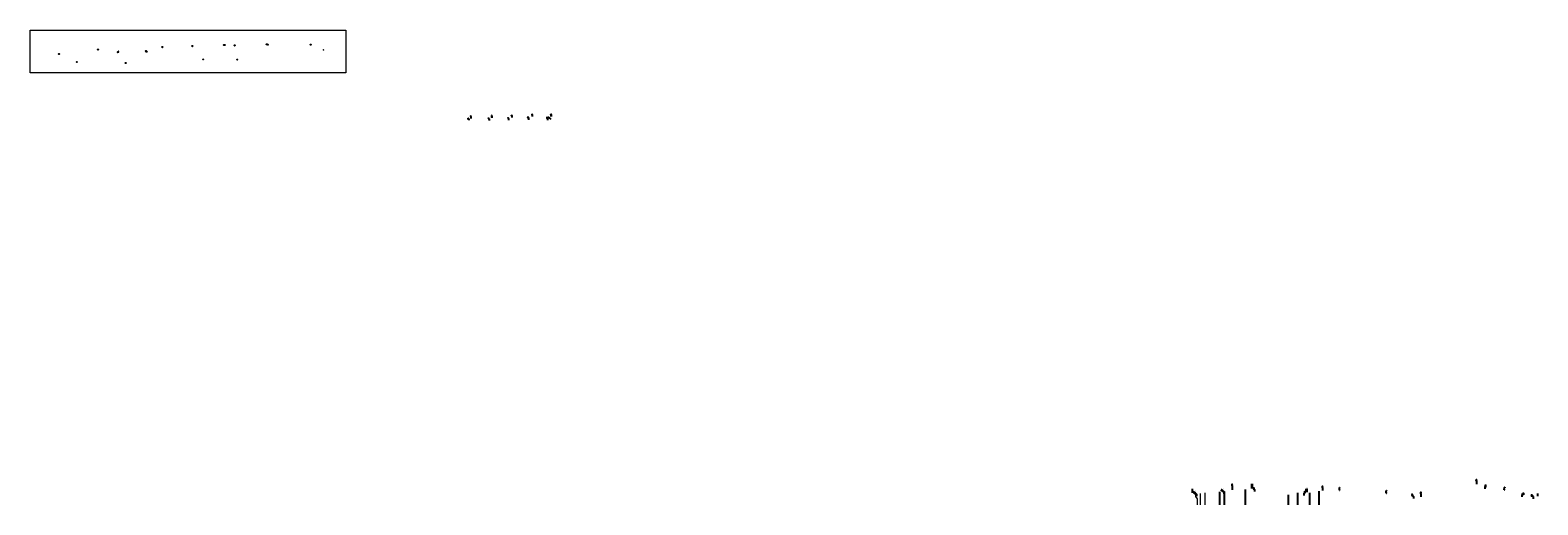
# Model space of a CAD drawing. Header units: feet. Extents: x 2477605 to 2489177, y 496632 to 500272.
import ezdxf

# ---------------------------------------------------------------- set-up
doc = ezdxf.new("R2010")
doc.units = ezdxf.units.FT
doc.header["$MEASUREMENT"] = 0
doc.linetypes.add('DASHED2', pattern=[0.375, 0.25, -0.125])
for name, color, linetype in [('PF_P_Text', 7, 'Continuous'), ('UT_P_Water', 5, 'water'), ('UT_P_Water_Cells', 7, 'Continuous'), ('UT_P_Water_Text', 7, 'Continuous'), ('UT_X_Telecom', 30, 'teleex'), ('UT_X_Telecom_Text', 7, 'Continuous')]:
    doc.layers.add(name, color=color, linetype=linetype)
doc.layers.add('Z-XREF', color=7, linetype='Continuous', lineweight=0)
doc.styles.add('Slanted-Normal', font='calibrii.ttf', dxfattribs={"height": 0.14})
doc.styles.add('Standard-Linetype-Ex', font='calibri.ttf')
doc.styles.add('Standard-Linetype-Pr', font='calibrii.ttf')
doc.styles.add('Straight-Normal', font='calibri.ttf', dxfattribs={"height": 0.14})
doc.linetypes.add('teleex', pattern='A,0.2,-0.1,0.2,-0.1,0.2,-0.1,0.2,-0.1,["T",Standard-Linetype-Ex,S=0.14,R=0,X=0,Y=-0.05],-0.2', length=1.4)
doc.linetypes.add('water', pattern='A,1,-0.2,["W",Standard-Linetype-Pr,S=0.14,R=0,X=-0.1,Y=-0.05],-0.15', length=1.35)
doc.dimstyles.new('Dec-0  Slanted', dxfattribs={"dimtxt": 0.14, "dimasz": 0.14, "dimexe": 0.07, "dimexo": 0.07, "dimgap": 0.07, "dimtad": 1, "dimdec": 0, "dimzin": 3, "dimdsep": 46, "dimtxsty": 'Slanted-Normal', "dimblk": 'Dim1', "dimcen": 0, "dimclrd": 95, "dimclre": 95, "dimclrt": 7, "dimaunit": 1, "dimadec": 5, "dimazin": 3, "dimtfac": 1, "dimtdec": 0, "dimtmove": 1, "dimatfit": 0, "dimldrblk": 'Dim1', "dimfxl": 1, "dimtolj": 1, "dimtzin": 0, "dimlwd": -1, "dimlwe": -1, "dimarcsym": 0})
doc.dimstyles.new('Dec-1  Slanted', dxfattribs={"dimtxt": 0.14, "dimasz": 0.125, "dimexe": 0.07, "dimexo": 0.07, "dimgap": 0.07, "dimtad": 1, "dimdec": 1, "dimzin": 3, "dimdsep": 46, "dimtxsty": 'Slanted-Normal', "dimblk": 'Dim1', "dimcen": 0, "dimclrd": 95, "dimclre": 95, "dimclrt": 7, "dimadec": 1, "dimazin": 3, "dimtfac": 1, "dimtdec": 1, "dimtix": 1, "dimtofl": 0, "dimtmove": 1, "dimatfit": 3, "dimldrblk": 'Dim1', "dimfxl": 1, "dimtolj": 1, "dimtzin": 0, "dimlwd": -1, "dimlwe": -1, "dimarcsym": 0})

# ---------------------------------------------------------------- blocks, each defined once
blk = doc.blocks.new('Dim1')
h = blk.add_hatch(color=4)
h.dxf.hatch_style = 1
h.paths.add_polyline_path([(0, 0), (-1, -0.2), (-1, 0.2)])
at = {"color": 4}
blk.add_lwpolyline([(0, 0), (-1, -0.2), (-1, 0.2), (0, 0)], dxfattribs=at)
blk = doc.blocks.new('*D854')
at = {"layer": 'PF_P_Text', "color": 95, "linetype": 'Continuous'}
for p, q in [((2486543, 496724), (2486547, 496724)), ((2486543, 496720), (2486547, 496720)), ((2486545, 496727), (2486545, 496729)), ((2486545, 496724), (2486545, 496720)), ((2486545, 496724), (2486545, 496720)), ((2486545, 496722), (2486558, 496715)), ((2486545, 496717), (2486545, 496714)), ((2486558, 496715), (2486558, 496699))]:
    blk.add_line(p, q, dxfattribs=at)
at = {"layer": 'PF_P_Text', "color": 95, "xscale": 2.8, "yscale": 2.8, "zscale": 2.8}
for p, rotation in [((2486545, 496724), 269.7420462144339), ((2486545, 496720), 89.74204621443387)]:
    blk.add_blockref('Dim1', p, dxfattribs=dict(at, rotation=rotation))
at = {"layer": 'PF_P_Text', "color": 7, "insert": (2486555, 496707), "char_height": 2.8, "attachment_point": 5, "rotation": 89.742, "style": 'Slanted-Normal'}
blk.add_mtext('\\A1;12" CLR', dxfattribs=at)
blk = doc.blocks.new('*D855')
at = {"layer": 'PF_P_Text', "color": 95, "linetype": 'Continuous'}
for p, q in [((2486756, 496744), (2486756, 496747)), ((2486756, 496741), (2486758, 496741)), ((2486756, 496737), (2486756, 496741)), ((2486756, 496737), (2486756, 496741)), ((2486756, 496739), (2486766, 496733)), ((2486756, 496737), (2486758, 496737)), ((2486756, 496734), (2486756, 496732)), ((2486766, 496733), (2486766, 496716))]:
    blk.add_line(p, q, dxfattribs=at)
at = {"layer": 'PF_P_Text', "color": 95, "xscale": 2.8, "yscale": 2.8, "zscale": 2.8}
for p, rotation in [((2486756, 496741), 269.9522508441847), ((2486756, 496737), 89.9522508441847)]:
    blk.add_blockref('Dim1', p, dxfattribs=dict(at, rotation=rotation))
at = {"layer": 'PF_P_Text', "color": 7, "insert": (2486764, 496724), "char_height": 2.8, "attachment_point": 5, "rotation": 89.9523, "style": 'Slanted-Normal'}
blk.add_mtext('\\A1;12" CLR.', dxfattribs=at)
blk = doc.blocks.new('*D856')
at = {"layer": 'PF_P_Text', "color": 95, "linetype": 'Continuous'}
for p, q in [((2486991, 496760), (2486998, 496760)), ((2486991, 496755), (2486998, 496755)), ((2486997, 496762), (2486997, 496765)), ((2486997, 496760), (2486997, 496755)), ((2486997, 496760), (2486997, 496755)), ((2486997, 496757), (2487003, 496751)), ((2486997, 496752), (2486997, 496750)), ((2487003, 496751), (2487003, 496734))]:
    blk.add_line(p, q, dxfattribs=at)
at = {"layer": 'PF_P_Text', "color": 95, "xscale": 2.8, "yscale": 2.8, "zscale": 2.8}
for p, rotation in [((2486997, 496760), 270), ((2486997, 496755), 90)]:
    blk.add_blockref('Dim1', p, dxfattribs=dict(at, rotation=rotation))
at = {"layer": 'PF_P_Text', "color": 7, "insert": (2487000, 496742), "char_height": 2.8, "attachment_point": 5, "rotation": 90, "style": 'Slanted-Normal'}
blk.add_mtext('\\A1;12" CLR.', dxfattribs=at)
blk = doc.blocks.new('*D857')
at = {"layer": 'PF_P_Text', "color": 95, "linetype": 'Continuous'}
for p, q in [((2487389, 496729), (2487382, 496722)), ((2487382, 496722), (2487382, 496705)), ((2487396, 496732), (2487388, 496732)), ((2487396, 496727), (2487388, 496727)), ((2487389, 496734), (2487389, 496737)), ((2487389, 496732), (2487389, 496727)), ((2487389, 496732), (2487389, 496727)), ((2487389, 496725), (2487389, 496722))]:
    blk.add_line(p, q, dxfattribs=at)
at = {"layer": 'PF_P_Text', "color": 95, "xscale": 2.8, "yscale": 2.8, "zscale": 2.8}
for p, rotation in [((2487389, 496732), 270), ((2487389, 496727), 90)]:
    blk.add_blockref('Dim1', p, dxfattribs=dict(at, rotation=rotation))
at = {"layer": 'PF_P_Text', "color": 7, "insert": (2487379, 496714), "char_height": 2.8, "attachment_point": 5, "rotation": 90, "style": 'Slanted-Normal'}
blk.add_mtext('\\A1;12" CLR.', dxfattribs=at)
blk = doc.blocks.new('*D858')
at = {"layer": 'PF_P_Text', "color": 95, "linetype": 'Continuous'}
for p, q in [((2488211, 496711), (2488214, 496711)), ((2488211, 496705), (2488214, 496705)), ((2488212, 496714), (2488212, 496716)), ((2488212, 496711), (2488212, 496705)), ((2488212, 496708), (2488223, 496697)), ((2488212, 496703), (2488212, 496700)), ((2488223, 496697), (2488223, 496680))]:
    blk.add_line(p, q, dxfattribs=at)
at = {"layer": 'PF_P_Text', "color": 95, "xscale": 2.5, "yscale": 2.5, "zscale": 2.5}
for p, rotation in [((2488212, 496711), 270), ((2488212, 496705), 90)]:
    blk.add_blockref('Dim1', p, dxfattribs=dict(at, rotation=rotation))
at = {"layer": 'PF_P_Text', "color": 7, "insert": (2488220, 496688), "char_height": 2.8, "attachment_point": 5, "rotation": 90, "style": 'Slanted-Normal'}
blk.add_mtext('\\A1;18" CLR.', dxfattribs=at)
blk = doc.blocks.new('*D859')
at = {"layer": 'PF_P_Text', "color": 95, "linetype": 'Continuous'}
for p, q in [((2488919, 496751), (2488922, 496765)), ((2488919, 496748), (2488920, 496748)), ((2488923, 496768), (2488924, 496767))]:
    blk.add_line(p, q, dxfattribs=at)
at = {"layer": 'PF_P_Text', "color": 95, "xscale": 2.8, "yscale": 2.8, "zscale": 2.8}
for p, rotation in [((2488919, 496748), 257.3950215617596), ((2488923, 496768), 77.39502156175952)]:
    blk.add_blockref('Dim1', p, dxfattribs=dict(at, rotation=rotation))
at = {"layer": 'PF_P_Text', "color": 7, "insert": (2488915, 496759), "char_height": 2.8, "attachment_point": 5, "rotation": 77.395, "style": 'Slanted-Normal'}
blk.add_mtext('\\A1;5\'-0" MIN.\\PCOVER', dxfattribs=at)
blk = doc.blocks.new('*D860')
at = {"layer": 'PF_P_Text', "color": 95, "linetype": 'Continuous'}
for p, q in [((2488012, 496722), (2488015, 496722)), ((2488013, 496742), (2488016, 496742)), ((2488014, 496725), (2488014, 496739))]:
    blk.add_line(p, q, dxfattribs=at)
at = {"layer": 'PF_P_Text', "color": 95, "xscale": 2.8, "yscale": 2.8, "zscale": 2.8}
for p, rotation in [((2488014, 496722), 268.4551272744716), ((2488015, 496742), 88.45512727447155)]:
    blk.add_blockref('Dim1', p, dxfattribs=dict(at, rotation=rotation))
at = {"layer": 'PF_P_Text', "color": 7, "insert": (2488009, 496732), "char_height": 2.8, "attachment_point": 5, "rotation": 88.4551, "style": 'Slanted-Normal'}
blk.add_mtext('\\A1;5\'-0" MIN.\\PCOVER', dxfattribs=at)
blk = doc.blocks.new('*D861')
at = {"layer": 'PF_P_Text', "color": 95, "linetype": 'Continuous'}
for p, q in [((2487655, 496765), (2487656, 496765)), ((2487655, 496747), (2487655, 496762)), ((2487655, 496745), (2487656, 496745))]:
    blk.add_line(p, q, dxfattribs=at)
at = {"layer": 'PF_P_Text', "color": 95, "xscale": 2.8, "yscale": 2.8, "zscale": 2.8}
for p, rotation in [((2487655, 496765), 89.40935363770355), ((2487654, 496745), 269.4093536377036)]:
    blk.add_blockref('Dim1', p, dxfattribs=dict(at, rotation=rotation))
at = {"layer": 'PF_P_Text', "color": 7, "insert": (2487649, 496755), "char_height": 2.8, "attachment_point": 5, "rotation": 89.4094, "style": 'Slanted-Normal'}
blk.add_mtext('\\A1;5\'-0" MIN.\\PCOVER', dxfattribs=at)
blk = doc.blocks.new('*D862')
at = {"layer": 'PF_P_Text', "color": 95, "linetype": 'Continuous'}
for p, q in [((2488776, 496777), (2488769, 496771)), ((2488769, 496771), (2488769, 496754)), ((2488777, 496780), (2488775, 496780)), ((2488777, 496774), (2488775, 496774)), ((2488776, 496783), (2488776, 496786)), ((2488776, 496780), (2488776, 496774)), ((2488776, 496780), (2488776, 496774)), ((2488776, 496771), (2488776, 496768))]:
    blk.add_line(p, q, dxfattribs=at)
at = {"layer": 'PF_P_Text', "color": 95, "xscale": 2.8, "yscale": 2.8, "zscale": 2.8}
for p, rotation in [((2488776, 496780), 270), ((2488776, 496774), 90)]:
    blk.add_blockref('Dim1', p, dxfattribs=dict(at, rotation=rotation))
at = {"layer": 'PF_P_Text', "color": 7, "insert": (2488767, 496763), "char_height": 2.8, "attachment_point": 5, "rotation": 90, "style": 'Slanted-Normal'}
blk.add_mtext('\\A1;18" CLR.', dxfattribs=at)
blk = doc.blocks.new('*D864')
at = {"layer": 'PF_P_Text', "color": 95, "linetype": 'Continuous'}
for p, q in [((2489129, 496705), (2489132, 496705)), ((2489129, 496701), (2489132, 496701)), ((2489130, 496708), (2489130, 496711)), ((2489130, 496705), (2489130, 496701)), ((2489130, 496705), (2489130, 496701)), ((2489130, 496703), (2489141, 496695)), ((2489130, 496698), (2489130, 496695)), ((2489141, 496695), (2489141, 496678))]:
    blk.add_line(p, q, dxfattribs=at)
at = {"layer": 'PF_P_Text', "color": 95, "xscale": 2.8, "yscale": 2.8, "zscale": 2.8}
for p, rotation in [((2489130, 496705), 270), ((2489130, 496701), 90)]:
    blk.add_blockref('Dim1', p, dxfattribs=dict(at, rotation=rotation))
at = {"layer": 'PF_P_Text', "color": 7, "insert": (2489139, 496686), "char_height": 2.8, "attachment_point": 5, "rotation": 90, "style": 'Slanted-Normal'}
blk.add_mtext('\\A1;12" CLR.', dxfattribs=at)
blk = doc.blocks.new('*D865')
at = {"layer": 'PF_P_Text', "color": 95, "linetype": 'Continuous'}
for p, q in [((2489066, 496716), (2489055, 496711)), ((2489055, 496711), (2489055, 496694)), ((2489064, 496718), (2489068, 496718)), ((2489064, 496714), (2489068, 496714)), ((2489066, 496721), (2489066, 496724)), ((2489066, 496718), (2489066, 496714)), ((2489066, 496718), (2489066, 496714)), ((2489066, 496711), (2489066, 496708))]:
    blk.add_line(p, q, dxfattribs=at)
at = {"layer": 'PF_P_Text', "color": 95, "xscale": 2.8, "yscale": 2.8, "zscale": 2.8}
for p, rotation in [((2489066, 496718), 270), ((2489066, 496714), 90)]:
    blk.add_blockref('Dim1', p, dxfattribs=dict(at, rotation=rotation))
at = {"layer": 'PF_P_Text', "color": 7, "insert": (2489052, 496702), "char_height": 2.8, "attachment_point": 5, "rotation": 90, "style": 'Slanted-Normal'}
blk.add_mtext('\\A1;12" CLR.', dxfattribs=at)
blk = doc.blocks.new('Fire Hydrant_Profilie')
at = {"color": 1}
for p, q in [((-1, 6), (-1, 7)), ((0, 7), (-1, 7)), ((0, 6), (-1, 6)), ((0, 11), (0, 12)), ((0, 11), (0, 12)), ((0, 0), (0, 11)), ((0, 0), (0, 11)), ((0, 11), (0, 11)), ((0, 11), (0, 11)), ((0, 11), (0, 11)), ((0, 11), (0, 11)), ((0, 7), (1, 7)), ((0, 6), (1, 6)), ((0, 0), (0, 0)), ((0, 0), (0, 0)), ((0, 0), (0, 0)), ((0, 0), (0, 0)), ((0, 0), (0, 0)), ((0, 0), (0, 0)), ((1, 6), (1, 7))]:
    blk.add_line(p, q, dxfattribs=at)
blk.add_arc((0, 12), 0.25, 0, 180, dxfattribs=at)
blk.add_ellipse((0, 6), major_axis=(0, -0.835), ratio=0.227545, dxfattribs=at)
blk = doc.blocks.new('WGV_Proposed')
for points in [[(-0.04, 0.04), (0, 0), (0.04, 0.04, 0.198912), (0, 0.05, 0.198912)], [(-0.04, -0.04, 0.198912), (0, -0.05, 0.198912), (0.04, -0.04), (0, 0)]]:
    blk.add_hatch(color=7).paths.add_polyline_path(points)
at = {"color": 7, "flags": 128}
for points in [[(-0.04, -0.04), (0.04, 0.04)], [(0.04, -0.04), (-0.04, 0.04)]]:
    blk.add_lwpolyline(points, dxfattribs=at)
at = {"color": 7}
blk.add_circle((0, 0), 0.05, dxfattribs=at)
blk = doc.blocks.new('*D897')
at = {"layer": 'PF_P_Text', "color": 95, "linetype": 'Continuous', "transparency": 16777216}
for p, q in [((2480968, 499596), (2480968, 499597)), ((2480968, 499594), (2480969, 499594)), ((2480968, 499594), (2480968, 499591)), ((2480968, 499594), (2480968, 499591)), ((2480968, 499593), (2480971, 499589)), ((2480968, 499591), (2480969, 499591)), ((2480968, 499590), (2480968, 499588)), ((2480971, 499589), (2480971, 499581))]:
    blk.add_line(p, q, dxfattribs=at)
at = {"layer": 'PF_P_Text', "color": 95, "transparency": 16777216, "xscale": 1.4, "yscale": 1.4, "zscale": 1.4}
for p, rotation in [((2480968, 499594), 269.9676053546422), ((2480968, 499591), 89.96760535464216)]:
    blk.add_blockref('Dim1', p, dxfattribs=dict(at, rotation=rotation))
at = {"layer": 'PF_P_Text', "color": 7, "transparency": 16777216, "insert": (2480970, 499585), "char_height": 1.4, "attachment_point": 5, "rotation": 89.9676, "style": 'Slanted-Normal'}
blk.add_mtext('\\A1;12" CLR', dxfattribs=at)
blk = doc.blocks.new('*D902')
at = {"layer": 'PF_P_Text', "color": 95, "linetype": 'Continuous', "transparency": 16777216}
for p, q in [((2481123, 499598), (2481123, 499600)), ((2481123, 499597), (2481123, 499595)), ((2481123, 499597), (2481123, 499595)), ((2481123, 499596), (2481129, 499592)), ((2481123, 499593), (2481123, 499592)), ((2481129, 499592), (2481129, 499579))]:
    blk.add_line(p, q, dxfattribs=at)
at = {"layer": 'PF_P_Text', "color": 95, "transparency": 16777216, "xscale": 1.4, "yscale": 1.4, "zscale": 1.4}
for p, rotation in [((2481123, 499597), 270.0072559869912), ((2481123, 499595), 90.00725598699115)]:
    blk.add_blockref('Dim1', p, dxfattribs=dict(at, rotation=rotation))
at = {"layer": 'PF_P_Text', "color": 7, "transparency": 16777216, "insert": (2481130, 499586), "char_height": 1.4, "attachment_point": 5, "rotation": 270.0073, "style": 'Slanted-Normal'}
blk.add_mtext('\\A1;12" CLR (TYP)', dxfattribs=at)
blk = doc.blocks.new('*D903')
at = {"layer": 'PF_P_Text', "color": 95, "linetype": 'Continuous', "transparency": 16777216}
for p, q in [((2481426, 499605), (2481426, 499606)), ((2481426, 499603), (2481426, 499601)), ((2481426, 499603), (2481426, 499601)), ((2481426, 499602), (2481429, 499598)), ((2481426, 499600), (2481426, 499598)), ((2481429, 499598), (2481429, 499585))]:
    blk.add_line(p, q, dxfattribs=at)
at = {"layer": 'PF_P_Text', "color": 95, "transparency": 16777216, "xscale": 1.4, "yscale": 1.4, "zscale": 1.4}
for p, rotation in [((2481426, 499603), 270), ((2481426, 499601), 90)]:
    blk.add_blockref('Dim1', p, dxfattribs=dict(at, rotation=rotation))
at = {"layer": 'PF_P_Text', "color": 7, "transparency": 16777216, "insert": (2481427, 499592), "char_height": 1.4, "attachment_point": 5, "rotation": 90, "style": 'Slanted-Normal'}
blk.add_mtext('\\A1;12" CLR (TYP)', dxfattribs=at)
blk = doc.blocks.new('*D908')
at = {"layer": 'PF_P_Text', "color": 95, "linetype": 'Continuous', "transparency": 16777216}
for p, q in [((2481572, 499603), (2481572, 499604)), ((2481572, 499601), (2481572, 499599)), ((2481572, 499601), (2481572, 499599)), ((2481572, 499600), (2481576, 499597)), ((2481572, 499598), (2481572, 499596)), ((2481576, 499597), (2481576, 499583))]:
    blk.add_line(p, q, dxfattribs=at)
at = {"layer": 'PF_P_Text', "color": 95, "transparency": 16777216, "xscale": 1.4, "yscale": 1.4, "zscale": 1.4}
for p, rotation in [((2481572, 499601), 270), ((2481572, 499599), 90)]:
    blk.add_blockref('Dim1', p, dxfattribs=dict(at, rotation=rotation))
at = {"layer": 'PF_P_Text', "color": 7, "transparency": 16777216, "insert": (2481575, 499590), "char_height": 1.4, "attachment_point": 5, "rotation": 90, "style": 'Slanted-Normal'}
blk.add_mtext('\\A1;12" CLR (TYP)', dxfattribs=at)
blk = doc.blocks.new('*D909')
at = {"layer": 'PF_P_Text', "color": 95, "linetype": 'Continuous', "transparency": 16777216}
for p, q in [((2481583, 499605), (2481583, 499606)), ((2481585, 499604), (2481584, 499603)), ((2481584, 499604), (2481588, 499600)), ((2481584, 499604), (2481588, 499600)), ((2481586, 499602), (2481592, 499601)), ((2481588, 499600), (2481587, 499600)), ((2481588, 499599), (2481589, 499598)), ((2481592, 499601), (2481600, 499590))]:
    blk.add_line(p, q, dxfattribs=at)
at = {"layer": 'PF_P_Text', "color": 95, "transparency": 16777216, "xscale": 1.4, "yscale": 1.4, "zscale": 1.4}
for p, rotation in [((2481584, 499604), 310.2318677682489), ((2481588, 499600), 130.2318677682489)]:
    blk.add_blockref('Dim1', p, dxfattribs=dict(at, rotation=rotation))
at = {"layer": 'PF_P_Text', "color": 7, "transparency": 16777216, "insert": (2481597, 499597), "char_height": 1.4, "attachment_point": 5, "rotation": 310.2319, "style": 'Slanted-Normal'}
blk.add_mtext('\\A1;18" CLR (TYP)', dxfattribs=at)
blk = doc.blocks.new('A$Ceef5994d')
at = {"layer": 'UT_P_Water_Cells'}
h = blk.add_hatch(color=1, dxfattribs=at)
h.dxf.hatch_style = 1
edge = h.paths.add_edge_path()
edge.add_ellipse((0, 0), major_axis=(0.547, 0.745), ratio=1, start_angle=126.2757, end_angle=486.2757)
at = {"layer": 'UT_P_Water_Cells', "color": 1}
for p, q in [((-1, 1), (-2, 2)), ((1, 1), (2, 2)), ((-1, -2), (1, -2)), ((0, -1), (0, -2))]:
    blk.add_line(p, q, dxfattribs=at)
blk.add_ellipse((0, 0), major_axis=(0.547, 0.745), ratio=1, start_param=2.203927, end_param=8.487112, dxfattribs=at)
blk = doc.blocks.new('*D911')
at = {"layer": 'PF_P_Text', "color": 95, "linetype": 'Continuous', "transparency": 16777216}
for p, q in [((2481273, 499601), (2481273, 499602)), ((2481273, 499599), (2481273, 499596)), ((2481273, 499599), (2481273, 499596)), ((2481273, 499598), (2481276, 499594)), ((2481273, 499595), (2481273, 499593)), ((2481276, 499594), (2481276, 499581))]:
    blk.add_line(p, q, dxfattribs=at)
at = {"layer": 'PF_P_Text', "color": 95, "transparency": 16777216, "xscale": 1.4, "yscale": 1.4, "zscale": 1.4}
for p, rotation in [((2481273, 499599), 270.0572888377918), ((2481273, 499596), 90.05728883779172)]:
    blk.add_blockref('Dim1', p, dxfattribs=dict(at, rotation=rotation))
at = {"layer": 'PF_P_Text', "color": 7, "transparency": 16777216, "insert": (2481277, 499587), "char_height": 1.4, "attachment_point": 5, "rotation": 270.0573, "style": 'Slanted-Normal'}
blk.add_mtext('\\A1;12" CLR (TYP)', dxfattribs=at)

msp = doc.modelspace()

# ---------------------------------------------------------------- linework, layer by layer
at = {"layer": 'UT_P_Water'}
msp.add_lwpolyline([(2481602.71, 499609.81), (2481602.96, 499609.81)], dxfattribs=at)
at = {"layer": 'UT_P_Water_Cells', "color": 5}
for p, q in [((2480986.09, 499609.25), (2480986.09, 499597.18)), ((2480986.09, 499609.25), (2480986.59, 499609.25)), ((2480986.59, 499609.25), (2480986.59, 499596.04)), ((2481147.09, 499611.17), (2481147.09, 499601.25)), ((2481147.09, 499611.17), (2481147.59, 499611.17)), ((2481147.59, 499611.17), (2481147.59, 499600.1)), ((2481301.09, 499613.3), (2481301.09, 499603.33)), ((2481301.09, 499613.3), (2481301.59, 499613.3)), ((2481301.59, 499613.3), (2481301.59, 499602.18)), ((2481457.27, 499621.25), (2481457.27, 499611.26)), ((2481457.27, 499621.25), (2481457.77, 499621.25)), ((2481457.77, 499621.25), (2481457.77, 499610.11)), ((2481602.46, 499621.05), (2481602.46, 499610.96)), ((2481602.46, 499621.05), (2481602.96, 499621.05)), ((2481602.96, 499621.05), (2481602.96, 499609.81))]:
    msp.add_line(p, q, dxfattribs=at)
at = {"layer": 'UT_P_Water_Cells', "color": 6, "const_width": 0.25, "flags": 128}
for points in [[(2477827.97, 500087.3), (2477828.97, 500087.32), (2477828.94, 500089.32), (2477827.94, 500089.3)], [(2477830.93, 500089.35), (2477829.94, 500089.34), (2477829.97, 500087.34), (2477830.97, 500087.35)], [(2478283.78, 500107.15), (2478283.79, 500106.15), (2478285.79, 500106.18), (2478285.78, 500107.18)], [(2478285.88, 500100.18), (2478285.87, 500101.18), (2478283.87, 500101.15), (2478283.88, 500100.15)], [(2478493.9, 500103.37), (2478493.91, 500104.37), (2478491.91, 500104.39), (2478491.9, 500103.39)], [(2478491.95, 500110.39), (2478491.95, 500109.39), (2478493.95, 500109.37), (2478493.95, 500110.37)], [(2478497.17, 500124.18), (2478496.17, 500124.07), (2478496.39, 500122.08), (2478497.39, 500122.2)], [(2479758.27, 500130.89), (2479758.28, 500131.89), (2479756.28, 500131.89), (2479756.27, 500130.89)], [(2479756.29, 500137.89), (2479756.29, 500136.89), (2479758.29, 500136.89), (2479758.29, 500137.89)], [(2479820.27, 500138.87), (2479820.29, 500137.87), (2479822.29, 500137.89), (2479822.27, 500138.89)], [(2479822.36, 500131.89), (2479822.35, 500132.89), (2479820.35, 500132.87), (2479820.36, 500131.87)], [(2479852.44, 500118.82), (2479853.44, 500118.83), (2479853.41, 500120.83), (2479852.41, 500120.82)], [(2479855.41, 500120.85), (2479854.41, 500120.84), (2479854.44, 500118.84), (2479855.44, 500118.85)]]:
    msp.add_lwpolyline(points, dxfattribs=at)
at = {"layer": 'UT_P_Water_Cells', "color": 5}
for points in [[(2480986.34, 499596.04), (2480986.59, 499596.04)], [(2481147.34, 499600.1), (2481147.59, 499600.1)], [(2481301.34, 499602.18), (2481301.59, 499602.18)], [(2481457.52, 499610.11), (2481457.77, 499610.11)], [(2486986.92, 496757.43), (2486986.92, 496793.31)], [(2486987.59, 496793.31), (2486986.92, 496793.31)], [(2486987.59, 496757.43), (2486987.59, 496793.31)], [(2488705.42, 496813.53), (2488705.42, 496790.12)], [(2488705.92, 496813.53), (2488705.92, 496790.15)], [(2486525.25, 496724.67), (2486525.25, 496754.29)], [(2486525.25, 496754.29), (2486525.92, 496754.29)], [(2486525.92, 496724.66), (2486525.92, 496754.29)], [(2486830.6, 496778.45), (2486830.6, 496746.32)], [(2486831.1, 496778.45), (2486831.1, 496746.29)], [(2486980.95, 496757.43), (2486980.95, 496792.57)], [(2486981.62, 496792.57), (2486980.95, 496792.57)], [(2486981.62, 496757.43), (2486981.62, 496792.57)], [(2487399.07, 496729.78), (2487399.07, 496754.53)], [(2487399.73, 496754.53), (2487399.07, 496754.53)], [(2487399.73, 496729.78), (2487399.73, 496754.53)], [(2487405.07, 496729.78), (2487405.07, 496755.04)], [(2487405.73, 496755.04), (2487405.07, 496755.04)], [(2487405.73, 496729.78), (2487405.73, 496755.04)], [(2487524.03, 496762.35), (2487524.03, 496742.19)], [(2487524.53, 496762.35), (2487524.53, 496742.21)], [(2488279.04, 496716.14), (2488279.04, 496692.93)], [(2488279.54, 496716.14), (2488279.54, 496692.96)], [(2489176.32, 496698.97), (2489176.32, 496718.87)], [(2489176.99, 496718.87), (2489176.32, 496718.87)], [(2489176.99, 496699.13), (2489176.99, 496718.87)]]:
    msp.add_lwpolyline(points, dxfattribs=at)
at = {"layer": 'UT_P_Water_Text'}
for p, q in [((2486769.24, 496733.38), (2486769.24, 496632.45)), ((2487259.55, 496707.94), (2487259.55, 496632.45)), ((2487423.69, 496723.44), (2487423.69, 496632.45))]:
    msp.add_line(p, q, dxfattribs=at)
for points in [[(2486733.24, 496733.16), (2486733.24, 496632.45)], [(2486931.24, 496751.02), (2486931.24, 496632.45)], [(2487331.55, 496723.24), (2487331.55, 496632.45)], [(2487495.69, 496736.82), (2487495.69, 496632.45)]]:
    msp.add_lwpolyline(points, dxfattribs=at)
at = {"layer": 'UT_X_Telecom', "linetype": 'DASHED2', "ltscale": 0.5}
for points in [[(2480967.17, 499598.46), (2480969.17, 499598.46), (2480969.17, 499594.46), (2480967.17, 499594.46)], [(2481121.55, 499600.96), (2481123.55, 499600.96), (2481123.55, 499596.96), (2481121.55, 499596.96)], [(2481272.95, 499603.46), (2481274.95, 499603.46), (2481274.95, 499599.46), (2481272.95, 499599.46)], [(2481424.76, 499607.21), (2481426.76, 499607.21), (2481426.76, 499603.21), (2481424.76, 499603.21)], [(2481570.6, 499605.34), (2481572.6, 499605.34), (2481572.6, 499601.34), (2481570.6, 499601.34)], [(2486532.3, 496731.79), (2486541.8, 496731.79), (2486541.8, 496723.79), (2486532.3, 496723.79)], [(2486745.56, 496749.22), (2486755.06, 496749.22), (2486755.06, 496741.22), (2486745.56, 496741.22)]]:
    msp.add_lwpolyline(points, close=True, dxfattribs=at)
at = {"layer": 'Z-XREF'}
msp.add_lwpolyline([(2477604.82, 500272.06), (2480028.09, 500272.06), (2480028.09, 499944.77), (2477604.82, 499944.77)], close=True, dxfattribs=at)
for points in [[(2486549.77, 496715.55), (2486549.77, 496695.91), (2486560.91, 496677.45), (2486560.91, 496632.45)], [(2486585.77, 496718.45), (2486585.77, 496632.45)], [(2486621.77, 496724.21), (2486621.77, 496632.45)]]:
    msp.add_lwpolyline(points, dxfattribs=at)

# ---------------------------------------------------------------- block references
at = {"layer": 'UT_P_Water_Cells'}
for p, rotation in [((2478849.18, 500150.38), 1.082799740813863), ((2479174.12, 500156.4), 1.082799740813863), ((2479429.09, 500160.33), 0.8840420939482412), ((2478125.99, 500124.22), 1.082799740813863), ((2478619.46, 500142.84), 1.082799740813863)]:
    msp.add_blockref('A$Ceef5994d', p, dxfattribs=dict(at, rotation=rotation))
at = {"layer": 'UT_P_Water_Cells', "xscale": 20, "yscale": 20, "zscale": 20}
for p in [(2479091.27, 500158.13), (2479097.75, 500158.23), (2479419.05, 500163.18), (2479757.68, 500161.04, 1066.77), (2477826.93, 500089.58, 1082.1), (2478276.83, 500103.55, 1090.29), (2478282.8, 500103.64, 1090.29), (2478283.4, 500108.65, 1092.13), (2478494.31, 500111.87, 1100.12), (2478494.92, 500106.91, 1098.37), (2478500.92, 500107, 1098.37), (2478932.56, 500047.66), (2479194.97, 500046.71, 1094.5), (2479856.41, 500121.2, 1060.69), (2477963.34, 500027.73), (2478338.35, 500020.5)]:
    msp.add_blockref('WGV_Proposed', p, dxfattribs=at)
at = {"layer": 'UT_P_Water_Cells', "yscale": 0.5}
for p in [(2480986.34, 499609.25), (2481147.34, 499611.17), (2481301.34, 499613.3), (2481457.52, 499621.25), (2481602.71, 499621.05)]:
    msp.add_blockref('Fire Hydrant_Profilie', p, dxfattribs=at)
at = {"layer": 'UT_P_Water_Cells'}
for p in [(2488705.67, 496813.53), (2486830.85, 496778.45), (2487524.28, 496762.35), (2488279.29, 496716.14)]:
    msp.add_blockref('Fire Hydrant_Profilie', p, dxfattribs=at)

# ---------------------------------------------------------------- texts
at = {"layer": 'UT_P_Water_Text', "style": 'Slanted-Normal'}
for s, p in [('BEGIN PIPE DEFLECTION', (2486560.13, 496633.02)), ('END PIPE DEFLECTION', (2486584.94, 496633.02)), ('BEGIN PIPE DEFLECTION', (2486620.99, 496633.02)), ('END PIPE DEFLECTION', (2486732.41, 496633.02)), ('BEGIN PIPE DEFLECTION', (2486768.46, 496633.02)), ('END PIPE DEFLECTION', (2486930.41, 496633.02)), ('BEGIN PIPE DEFLECTION', (2487258.77, 496633.02)), ('END PIPE DEFLECTION', (2487330.72, 496633.02)), ('BEGIN PIPE DEFLECTION', (2487422.91, 496633.02)), ('END PIPE DEFLECTION', (2487494.87, 496633.02))]:
    msp.add_text(s, height=2.8, rotation=90, dxfattribs=at).set_placement(p)
at = {"layer": 'UT_X_Telecom_Text', "char_height": 2.8, "width": 24.4748, "attachment_point": 1, "style": 'Straight-Normal'}
for insert in [(2486526.29, 496741.5), (2486739.06, 496758.65)]:
    msp.add_mtext('\\pxqc;EX. AT&T TEL\\PDUCT BANK', dxfattribs=dict(at, insert=insert))

# ---------------------------------------------------------------- dimensions: what is measured, and where the dimension line sits
at = {"layer": 'PF_P_Text'}
for base, p1, p2, angle, text, dimstyle, override, picture, middle in [((2480968.17, 499591.01), (2480967.17, 499594.46), (2480967.16, 499591.01), 269.967605, '12" CLR', 'Dec-0  Slanted', {"dimpost": "'"}, '*D897', (2480971.39, 499588.55)), ((2481122.55, 499594.89), (2481122.55, 499596.96), (2481122.55, 499594.89), 270.007256, '12" CLR (TYP)', 'Dec-0  Slanted', {"dimpost": "'"}, '*D902', (2481128.74, 499591.45)), ((2481273.5, 499595.95), (2481273.5, 499599.49), (2481273.5, 499595.95), 270.057289, '12" CLR (TYP)', 'Dec-0  Slanted', {"dimgap": 0.05, "dimpost": "'"}, '*D911', (2481275.89, 499593.04)), ((2481425.76, 499601.21), (2481425.76, 499603.21), (2481425.76, 499601.21), 270, '12" CLR (TYP)', 'Dec-0  Slanted', {"dimpost": "'"}, '*D903', (2481428.8, 499597.7)), ((2481571.6, 499599.27), (2481571.6, 499601.34), (2481571.6, 499599.27), 270, '12" CLR (TYP)', 'Dec-0  Slanted', {"dimpost": "'"}, '*D908', (2481576.4, 499595.83)), ((2481587.5, 499600.15), (2481585.29, 499604.62), (2481588.41, 499600.92), 310.231868, '18" CLR (TYP)', 'Dec-0  Slanted', {"dimpost": "'"}, '*D909', (2481592.11, 499600.03)), ((2486545.4, 496719.58), (2486541.8, 496723.79), (2486541.78, 496719.6), 269.742046, '12" CLR', 'Dec-0  Slanted', {"dimpost": "'"}, '*D854', (2486557.91, 496714.02)), ((2486756.28, 496741.22), (2486755.06, 496737.21), (2486755.06, 496741.22), 89.952251, '12" CLR.', 'Dec-0  Slanted', {"dimpost": "'"}, '*D855', (2486766.4, 496731.44)), ((2486996.75, 496755.1), (2486989.28, 496759.56), (2486989.28, 496755.1), 270, '12" CLR.', 'Dec-0  Slanted', {"dimpost": "'"}, '*D856', (2487002.77, 496749.38)), ((2487389.44, 496727.45), (2487397.41, 496731.52), (2487397.41, 496727.45), 270, '12" CLR.', 'Dec-0  Slanted', {"dimpost": "'"}, '*D857', (2487382.07, 496720.79)), ((2487654.69, 496764.61), (2487653.28, 496744.63), (2487653.48, 496764.63), 89.409354, '5\'-0" MIN.\\PCOVER', 'Dec-0  Slanted', {"dimpost": "'"}, '*D861', (2487654.06, 496754.83)), ((2488014.51, 496741.89), (2488010.69, 496722.02), (2488011.23, 496741.98), 88.455127, '5\'-0" MIN.\\PCOVER', 'Dec-0  Slanted', {"dimpost": "'"}, '*D860', (2488014.23, 496731.73)), ((2488212.45, 496705.25), (2488209.3, 496711.34), (2488209.3, 496705.25), 270, '18" CLR.', 'Dec-1  Slanted', {"dimpost": "'"}, '*D858', (2488222.52, 496695.21)), ((2488775.98, 496773.92), (2488778.84, 496779.99), (2488778.84, 496773.92), 270, '18" CLR.', 'Dec-0  Slanted', {"dimpost": "'"}, '*D862', (2488769.42, 496769.98)), ((2488923.07, 496767.7), (2488917.62, 496748.29), (2488922.02, 496767.94), 77.395022, '5\'-0" MIN.\\PCOVER', 'Dec-0  Slanted', {"dimpost": "'"}, '*D859', (2488920.04, 496758.26)), ((2489066.23, 496713.97), (2489063.08, 496718.17), (2489063.08, 496713.97), 270, '12" CLR.', 'Dec-0  Slanted', {"dimpost": "'"}, '*D865', (2489054.81, 496709.59)), ((2489130.27, 496700.75), (2489127.12, 496705.02), (2489127.12, 496700.75), 270, '12" CLR.', 'Dec-0  Slanted', {"dimpost": "'"}, '*D864', (2489141.41, 496693.21))]:
    dim = msp.add_linear_dim(base=base, p1=p1, p2=p2, angle=angle, text=text, dimstyle=dimstyle, override=override, dxfattribs=at)
    dim.commit()
    dim.dimension.update_dxf_attribs({"geometry": picture, "text_midpoint": middle, "dimtype": 161})

doc.saveas('drawing.dxf')
